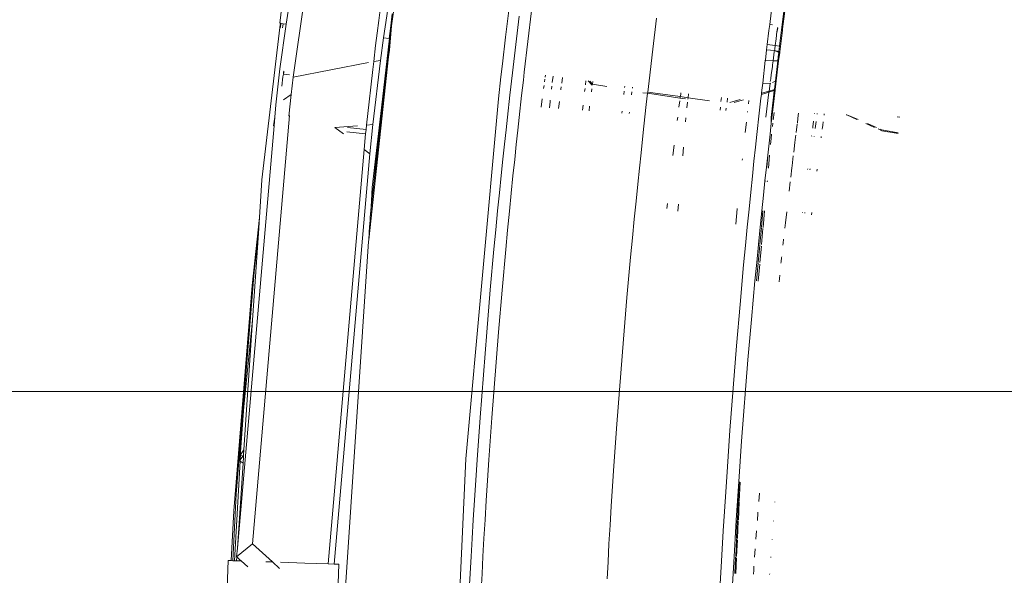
# Model space of a CAD drawing. Header units: millimetres. Extents: x 504675 to 860349, y -23215 to 63575.
# Tile 49 of 177: x 590843 to 590964, y 33113 to 33181. Entities that reach past the tile are written whole.
import ezdxf

# ---------------------------------------------------------------- set-up
doc = ezdxf.new("R2010")
doc.units = ezdxf.units.MM
doc.header["$LTSCALE"] = 10
doc.linetypes.add('LEVEL-F-OVERALL LAYOUT$0$HIDDEN', pattern=[0.375, 0.25, -0.125])
for name, color, linetype, lineweight in [('ARCH', 8, 'CONTINUOUS', 0), ('Ceiling', 35, 'CONTINUOUS', 5), ('furniture', 8, 'CONTINUOUS', 5)]:
    doc.layers.add(name, color=color, linetype=linetype, lineweight=lineweight)
doc.layers.add('LEVEL-F-OVERALL LAYOUT$0$DASH1L', color=8, linetype='LEVEL-F-OVERALL LAYOUT$0$HIDDEN')

# ---------------------------------------------------------------- blocks, each defined once
blk = doc.blocks.new('ARCH')
at = {"layer": 'LEVEL-F-OVERALL LAYOUT$0$DASH1L'}
h = blk.add_hatch(dxfattribs=at)
h.set_pattern_fill('ANGLE', color=8, scale=10, angle=352.0664)
h.set_pattern_definition([(352.0664444, (-404119.055, 373340.98), (9.6410197, 69.1814516), [50.8, -19.05]), (82.0664444, (-404119.055, 373340.98), (-69.1814516, 9.6410197), [50.8, -19.05])])
edge = h.paths.add_edge_path(flags=16)
edge.add_line((572074.71, 35847.06), (602196.9, 29528.22))
edge.add_line((602196.9, 29528.22), (599472.63, 39352))
edge.add_arc((597545.36, 38817.55), 2000, 15.49944, 89.99835)
edge.add_line((597545.42, 40817.55), (573256.11, 40817.55))
edge.add_arc((576210.34, 22394.18), 18658.72, 99.109962, 106.690333)
edge.add_line((570851.58, 40266.83), (572074.71, 35847.06))
h.paths.add_polyline_path([(583373.78, 40815.97), (583374.1, 40875.04), (586424.1, 40859.11), (586423.94, 40815.97)], flags=16)
h.paths.add_polyline_path([(600840.89, 34605.13), (600792.78, 34591.52), (599497.97, 39260.65), (599546.08, 39274.25)])
h.paths.add_polyline_path([(587210.4, 32671.78), (587194.97, 32598.38), (582692.95, 33542.79), (582708.39, 33616.18)])
edge = h.paths.add_edge_path()
edge.add_line((572071.73, 35387.89), (601863.32, 29138.4))
edge.add_arc((601986.5, 29725.62), 600, 258.15264, 375.49944)
edge.add_line((602564.68, 29885.96), (599906.27, 39472.26))
edge.add_arc((597545.36, 38817.55), 2450, 15.49944, 89.99835)
edge.add_line((597545.43, 41267.55), (573220.48, 41267.55))
edge.add_arc((576210.34, 22394.18), 19108.72, 99.001832, 106.235819)
edge.add_arc((571035.46, 40164.76), 600, 106.23582, 195.46897)
edge.add_line((570457.2, 40004.73), (571616.65, 35815.08))
edge.add_arc((572194.91, 35975.11), 600, 195.46897, 258.15264)
h.paths.add_polyline_path([(587210.4, 32671.78), (587195.41, 32600.49), (587195.43, 32600.49)])
at = {"layer": 'furniture'}
for p, q in [((590894.26, 33218.43), (590888.64, 33180.68)), ((590876.57, 33174.36), (590879.44, 33194.11)), ((590876.08, 33190.21), (590874.93, 33180.98)), ((590875.73, 33180.87), (590877.07, 33190.08)), ((590887.68, 33179.2), (590888.89, 33187.58)), ((590887.08, 33181.33), (590887.29, 33182.94)), ((590935.4, 33183.68), (590935.05, 33180.82)), ((590936.91, 33183.44), (590936.5, 33180.19)), ((590937.06, 33183.67), (590936.63, 33180.31)), ((590888.73, 33182.14), (590888.55, 33180.68)), ((590903.04, 33182.54), (590902.64, 33179.29)), ((590904.31, 33181.84), (590903.89, 33178.37)), ((590905.83, 33182.49), (590905.38, 33178.76)), ((590921.15, 33181.61), (590920.69, 33177.8)), ((590874.93, 33180.46), (590872.75, 33161.76)), ((590875.01, 33180.97), (590874.93, 33180.98)), ((590875.01, 33180.97), (590874.93, 33180.46)), ((590874.94, 33175.38), (590875.73, 33180.87)), ((590874.98, 33180.46), (590875.06, 33180.96)), ((590875.06, 33180.96), (590875.01, 33180.97)), ((590875.06, 33180.96), (590875.02, 33180.45)), ((590875.36, 33180.92), (590875.06, 33180.96)), ((590875.36, 33180.92), (590875.29, 33180.43)), ((590875.73, 33180.87), (590875.36, 33180.92)), ((590886.89, 33179.76), (590887.08, 33181.33)), ((590888.64, 33180.68), (590888.31, 33177.69)), ((590888.36, 33179.1), (590888.55, 33180.68)), ((590888.4, 33177.69), (590888.64, 33180.68)), ((590888.45, 33179.51), (590888.64, 33180.68)), ((590888.64, 33180.68), (590888.55, 33180.68)), ((590935.05, 33180.82), (590934.95, 33180.08)), ((590935.37, 33180.77), (590935.05, 33180.82)), ((590935.98, 33180.02), (590936, 33180.44)), ((590935.98, 33180.02), (590936.04, 33180.41)), ((590936.5, 33180.19), (590936.25, 33178.15)), ((590936.5, 33180.19), (590936.61, 33180.08)), ((590936.63, 33180.31), (590936.61, 33180.08)), ((590886.7, 33178.23), (590886.89, 33179.76)), ((590887.28, 33176.43), (590887.68, 33179.2)), ((590888.36, 33179.1), (590887.68, 33179.2)), ((590888.24, 33177.7), (590888.45, 33179.51)), ((590888.45, 33179.51), (590888.36, 33179.1)), ((590902.64, 33179.29), (590902.25, 33176.02)), ((590934.95, 33180.08), (590934.75, 33178.39)), ((590935.73, 33178.23), (590935.82, 33179.08)), ((590935.82, 33179.08), (590935.93, 33179.95)), ((590935.93, 33179.95), (590935.98, 33180.02)), ((590936.61, 33180.08), (590936.36, 33178.13)), ((590886.7, 33178.23), (590886.47, 33176.27)), ((590903.89, 33178.37), (590903.48, 33174.89)), ((590905.38, 33178.76), (590904.94, 33174.99)), ((590920.69, 33177.8), (590920.24, 33173.93)), ((590934.75, 33178.39), (590934.67, 33177.73)), ((590935.73, 33178.23), (590934.75, 33178.39)), ((590935.67, 33177.81), (590935.63, 33177.63)), ((590935.67, 33177.81), (590935.73, 33178.23)), ((590936.25, 33178.15), (590935.73, 33178.23)), ((590936.25, 33178.15), (590936.18, 33177.51)), ((590936.36, 33178.13), (590936.25, 33178.15)), ((590936.36, 33178.13), (590936.28, 33177.49)), ((590885.86, 33154.41), (590888.27, 33176.85)), ((590887.42, 33170.61), (590888.24, 33177.7)), ((590888.31, 33177.69), (590887.47, 33169.99)), ((590888.27, 33176.85), (590887.47, 33169.99)), ((590888.24, 33177.7), (590888.31, 33177.69)), ((590888.4, 33177.69), (590888.27, 33176.85)), ((590888.31, 33177.69), (590888.4, 33177.69)), ((590934.67, 33177.73), (590934.52, 33176.44)), ((590935.63, 33177.63), (590934.67, 33177.73)), ((590935.47, 33176.38), (590935.6, 33177.49)), ((590935.6, 33177.49), (590935.63, 33177.63)), ((590936.16, 33177.41), (590935.63, 33177.63)), ((590935.63, 33177.63), (590936.18, 33177.51)), ((590936.1, 33176.87), (590936.04, 33176.36)), ((590936.16, 33177.41), (590936.1, 33176.87)), ((590936.21, 33176.92), (590936.14, 33176.36)), ((590936.18, 33177.51), (590936.16, 33177.41)), ((590936.27, 33177.37), (590936.16, 33177.41)), ((590936.18, 33177.51), (590936.28, 33177.49)), ((590936.27, 33177.37), (590936.21, 33176.92)), ((590936.28, 33177.49), (590936.27, 33177.37)), ((590874.45, 33170.96), (590874.94, 33175.38)), ((590876.57, 33174.36), (590885.83, 33176.15)), ((590886.36, 33175.32), (590886.47, 33176.27)), ((590886.37, 33168.56), (590887.28, 33176.43)), ((590886.47, 33176.27), (590887.28, 33176.43)), ((590902.25, 33176.02), (590902.06, 33174.39)), ((590934.51, 33176.41), (590934.19, 33173.63)), ((590934.52, 33176.44), (590934.51, 33176.41)), ((590935.47, 33176.38), (590934.51, 33176.41)), ((590935.24, 33174.69), (590935.37, 33175.62)), ((590935.37, 33175.62), (590935.39, 33175.84)), ((590935.39, 33175.88), (590935.47, 33176.38)), ((590935.39, 33175.84), (590935.39, 33175.88)), ((590936.04, 33176.36), (590935.47, 33176.38)), ((590936.04, 33176.36), (590935.75, 33173.88)), ((590936.14, 33176.36), (590935.85, 33173.92)), ((590936.14, 33176.36), (590936.04, 33176.36)), ((590875.33, 33174.42), (590875.2, 33173.25)), ((590875.4, 33174.73), (590875.33, 33174.42)), ((590875.43, 33175.05), (590875.39, 33174.93)), ((590875.39, 33174.93), (590875.41, 33174.86)), ((590875.39, 33174.93), (590875.42, 33174.89)), ((590875.4, 33174.8), (590875.41, 33174.86)), ((590875.4, 33174.75), (590875.4, 33174.8)), ((590875.4, 33174.75), (590875.4, 33174.73)), ((590876.13, 33174.64), (590875.4, 33174.73)), ((590875.41, 33175.09), (590875.43, 33175.05)), ((590875.41, 33174.86), (590875.42, 33174.89)), ((590875.42, 33174.94), (590875.43, 33175.05)), ((590875.42, 33174.89), (590875.42, 33174.94)), ((590875.43, 33175.05), (590875.43, 33175.08)), ((590876.34, 33172.24), (590876.57, 33174.36)), ((590886.36, 33175.32), (590886.1, 33173.13)), ((590902.06, 33174.39), (590901.76, 33171.71)), ((590903.48, 33174.89), (590903.17, 33172.16)), ((590904.94, 33174.99), (590904.82, 33173.99)), ((590907.49, 33174.36), (590907.5, 33174.4)), ((590907.5, 33174.4), (590907.53, 33174.63)), ((590908.37, 33173.73), (590908.46, 33174.5)), ((590909.53, 33173.64), (590909.62, 33174.34)), ((590935.12, 33173.84), (590935.17, 33174.15)), ((590935.17, 33174.15), (590935.24, 33174.69)), ((590886.1, 33173.13), (590885.89, 33171.33)), ((590904.82, 33173.99), (590904.61, 33172.1)), ((590907.31, 33172.98), (590907.36, 33173.34)), ((590907.42, 33173.8), (590907.46, 33174.12)), ((590908.28, 33172.91), (590908.32, 33173.27)), ((590909.44, 33172.88), (590909.48, 33173.19)), ((590912.34, 33172.61), (590912.39, 33172.98)), ((590912.44, 33173.43), (590912.5, 33173.93)), ((590913.27, 33173.37), (590912.77, 33173.9)), ((590913.29, 33173.49), (590912.96, 33173.87)), ((590913.17, 33172.55), (590913.21, 33172.92)), ((590913.29, 33173.49), (590913.27, 33173.37)), ((590913.29, 33173.49), (590913.33, 33173.82)), ((590913.29, 33173.49), (590915.07, 33173.24)), ((590917.25, 33173.08), (590917.27, 33173.27)), ((590918.21, 33173.01), (590918.23, 33173.13)), ((590920.24, 33173.93), (590920.08, 33172.54)), ((590934.19, 33173.63), (590934.08, 33172.76)), ((590935.09, 33173.59), (590934.19, 33173.63)), ((590934.97, 33172.65), (590935.09, 33173.59)), ((590935.09, 33173.59), (590935.09, 33173.63)), ((590935.17, 33173.62), (590935.09, 33173.59)), ((590935.75, 33173.88), (590935.39, 33173.72)), ((590935.71, 33173.56), (590935.63, 33172.84)), ((590935.75, 33173.88), (590935.71, 33173.56)), ((590935.8, 33173.49), (590935.72, 33172.87)), ((590935.85, 33173.92), (590935.75, 33173.88)), ((590935.85, 33173.92), (590935.8, 33173.49)), ((590875.39, 33171.6), (590876.34, 33172.24)), ((590876.06, 33169.59), (590876.34, 33172.24)), ((590901.76, 33171.71), (590897.77, 33127.56)), ((590902.87, 33169.48), (590903.17, 33172.16)), ((590904.31, 33169.43), (590904.61, 33172.1)), ((590907.02, 33170.67), (590907.15, 33171.71)), ((590909.44, 33172.88), (590909.43, 33172.82)), ((590917.2, 33172.63), (590917.16, 33172.26)), ((590918.11, 33172.2), (590918.15, 33172.56)), ((590919.5, 33172.46), (590920.07, 33172.42)), ((590920.07, 33172.42), (590919.91, 33171)), ((590920.08, 33172.54), (590920.07, 33172.42)), ((590920.07, 33172.42), (590924.05, 33171.8)), ((590920.08, 33172.54), (590924.08, 33171.98)), ((590924.05, 33171.8), (590924.08, 33171.98)), ((590924.05, 33171.8), (590924.05, 33171.75)), ((590924.05, 33171.8), (590924.72, 33171.7)), ((590924.08, 33171.98), (590924.13, 33172.26)), ((590924.08, 33171.98), (590925.03, 33171.84)), ((590924.13, 33172.26), (590924.14, 33172.43)), ((590925.03, 33171.84), (590925.01, 33171.68)), ((590925.08, 33172.33), (590925.03, 33171.84)), ((590925.03, 33171.84), (590927.68, 33171.47)), ((590929.07, 33171.37), (590929.13, 33171.88)), ((590929.88, 33171.8), (590929.81, 33171.31)), ((590933.97, 33171.81), (590933.76, 33169.95)), ((590934.03, 33172.25), (590933.97, 33171.81)), ((590934.96, 33172.54), (590934.03, 33172.25)), ((590934.04, 33172.39), (590934.03, 33172.25)), ((590934.08, 33172.76), (590934.04, 33172.39)), ((590934.04, 33172.39), (590934.97, 33172.65)), ((590934.57, 33169.47), (590934.96, 33172.54)), ((590935.61, 33172.74), (590934.96, 33172.54)), ((590934.96, 33172.54), (590934.97, 33172.65)), ((590934.97, 33172.65), (590935.63, 33172.84)), ((590935.52, 33171.9), (590935.24, 33169.43)), ((590935.71, 33172.77), (590935.39, 33170.04)), ((590935.61, 33172.74), (590935.52, 33171.9)), ((590935.63, 33172.84), (590935.61, 33172.74)), ((590935.71, 33172.77), (590935.61, 33172.74)), ((590935.63, 33172.84), (590935.72, 33172.87)), ((590935.72, 33172.87), (590935.71, 33172.77)), ((590874.45, 33170.96), (590874.32, 33169.46)), ((590885.58, 33168.5), (590885.89, 33171.33)), ((590886.28, 33160.82), (590887.42, 33170.61)), ((590887.42, 33170.61), (590886.5, 33161.69)), ((590908.1, 33171.33), (590908.04, 33170.6)), ((590908.13, 33171.56), (590908.1, 33171.33)), ((590909.14, 33170.52), (590909.25, 33171.39)), ((590912.09, 33170.31), (590912.15, 33170.94)), ((590912.88, 33170.25), (590912.95, 33170.8)), ((590919.61, 33168.35), (590919.91, 33171)), ((590924.01, 33171.45), (590923.91, 33170.7)), ((590924.97, 33171.3), (590924.89, 33170.62)), ((590928.99, 33170.68), (590928.95, 33170.32)), ((590929.72, 33170.57), (590929.68, 33170.26)), ((590930.17, 33171.28), (590931.41, 33171.64)), ((590931.83, 33171.59), (590930.69, 33171.24)), ((590932.49, 33171.52), (590932.45, 33171.11)), ((590871.57, 33117.15), (590876.13, 33169.66)), ((590874.17, 33168.41), (590874.32, 33169.46)), ((590874.23, 33168.39), (590874.32, 33169.46)), ((590887.47, 33169.99), (590886.5, 33161.69)), ((590902.87, 33169.48), (590902.7, 33167.9)), ((590904.31, 33169.43), (590904.14, 33167.85)), ((590916.9, 33169.97), (590916.93, 33170.2)), ((590917.82, 33169.9), (590917.84, 33170.06)), ((590923.76, 33169.46), (590923.71, 33169.06)), ((590924.77, 33169.39), (590924.73, 33168.88)), ((590932.34, 33170.17), (590932.33, 33170.06)), ((590933.47, 33167.32), (590933.76, 33169.95)), ((590935.24, 33168.73), (590935.39, 33170.04)), ((590935.24, 33169.43), (590935.24, 33168.73)), ((590935.49, 33169.13), (590935.59, 33170.03)), ((590938.44, 33168.74), (590938.51, 33169.34)), ((590938.51, 33169.34), (590938.59, 33169.97)), ((590940.54, 33169.87), (590940.54, 33169.92)), ((590940.85, 33169.83), (590940.86, 33169.9)), ((590941.73, 33169.87), (590941.71, 33169.72)), ((590944.43, 33169.76), (590944.52, 33169.76)), ((590945.9, 33169.16), (590944.52, 33169.76)), ((590944.52, 33169.76), (590945.72, 33169.18)), ((590950.7, 33169.52), (590951.02, 33169.48)), ((590869.73, 33116.61), (590874.23, 33168.39)), ((590874.17, 33168.41), (590874.23, 33168.39)), ((590881.69, 33168.2), (590884.46, 33168.41)), ((590882.75, 33167.4), (590881.69, 33168.2)), ((590885.52, 33167.94), (590883.23, 33168.2)), ((590885.52, 33167.94), (590885.58, 33168.5)), ((590885.58, 33168.5), (590886.37, 33168.56)), ((590885.97, 33164.96), (590886.37, 33168.56)), ((590919.61, 33168.35), (590919.44, 33166.78)), ((590932.05, 33167.58), (590932.19, 33168.83)), ((590935.24, 33168.73), (590935.09, 33167.37)), ((590935.39, 33168.33), (590935.44, 33168.72)), ((590938.29, 33167.57), (590938.42, 33168.6)), ((590940.32, 33168.13), (590940.33, 33168.27)), ((590940.33, 33168.27), (590940.42, 33168.96)), ((590940.63, 33168.09), (590940.74, 33168.94)), ((590941.49, 33167.97), (590941.52, 33168.23)), ((590941.55, 33168.44), (590941.52, 33168.23)), ((590941.61, 33168.9), (590941.56, 33168.47)), ((590946.86, 33168.67), (590947.92, 33168.19)), ((590948.15, 33168.18), (590947.04, 33168.67)), ((590885.46, 33167.42), (590883.18, 33167.68)), ((590885.29, 33165.48), (590885.46, 33167.42)), ((590885.46, 33167.42), (590885.52, 33167.94)), ((590902.7, 33167.9), (590902.51, 33166.17)), ((590904.14, 33167.85), (590903.96, 33166.12)), ((590933.47, 33167.32), (590933.3, 33165.77)), ((590934.8, 33164.82), (590935.09, 33167.37)), ((590935.28, 33167.36), (590935.22, 33166.83)), ((590938.14, 33166.34), (590938.23, 33167.01)), ((590938.23, 33167.01), (590938.25, 33167.24)), ((590940.19, 33167.12), (590940.2, 33167.17)), ((590940.5, 33167.07), (590940.51, 33167.15)), ((590941.35, 33166.94), (590941.38, 33167.11)), ((590948.34, 33168.01), (590948.81, 33167.8)), ((590948.82, 33167.89), (590948.59, 33167.99)), ((590948.81, 33167.8), (590950.79, 33167.44)), ((590948.82, 33167.89), (590950.8, 33167.56)), ((590902.51, 33166.17), (590902.32, 33164.3)), ((590903.96, 33166.12), (590903.76, 33164.25)), ((590919.44, 33166.78), (590919.26, 33165.07)), ((590923.33, 33166.01), (590923.18, 33164.78)), ((590924.46, 33165.79), (590924.37, 33164.7)), ((590933.3, 33165.77), (590933.12, 33164.06)), ((590935.22, 33166.83), (590935.16, 33166.11)), ((590937.99, 33165.15), (590938.14, 33166.34)), ((590880.88, 33114.68), (590885.29, 33165.48)), ((590881.6, 33114.65), (590885.97, 33164.96)), ((590885.97, 33164.96), (590885.29, 33165.48)), ((590919.26, 33165.07), (590919.06, 33163.21)), ((590934.8, 33164.82), (590934.64, 33163.32)), ((590934.8, 33164.82), (590934.69, 33163.3)), ((590935.04, 33164.82), (590934.9, 33163.21)), ((590937.8, 33163.49), (590937.94, 33164.7)), ((590902.32, 33164.3), (590902.11, 33162.3)), ((590903.76, 33164.25), (590903.55, 33162.25)), ((590931.7, 33164.34), (590931.68, 33164.17)), ((590933.12, 33164.06), (590932.92, 33162.22)), ((590934.64, 33163.32), (590934.46, 33161.67)), ((590937.76, 33163.25), (590937.8, 33163.49)), ((590902.11, 33162.3), (590901.89, 33160.18)), ((590903.55, 33162.25), (590903.34, 33160.14)), ((590919.06, 33163.21), (590918.86, 33161.23)), ((590932.92, 33162.22), (590932.72, 33160.26)), ((590937.62, 33162.1), (590937.76, 33163.25)), ((590939.7, 33163.06), (590939.71, 33163.12)), ((590939.99, 33163), (590940, 33163.11)), ((590940.84, 33162.84), (590940.88, 33163.03)), ((590940.88, 33163.07), (590940.88, 33163.03)), ((590872.75, 33161.76), (590872.44, 33157.14)), ((590886.5, 33161.69), (590886.04, 33157.14)), ((590886.5, 33161.69), (590886.13, 33158.46)), ((590918.86, 33161.23), (590918.65, 33159.14)), ((590934.46, 33161.67), (590934.27, 33159.88)), ((590934.54, 33161.66), (590934.54, 33161.63)), ((590934.76, 33161.66), (590934.74, 33161.54)), ((590937.42, 33160.37), (590937.56, 33161.55)), ((590886.13, 33158.46), (590886.28, 33160.82)), ((590901.89, 33160.18), (590901.67, 33157.96)), ((590903.34, 33160.14), (590903.12, 33157.92)), ((590932.72, 33160.26), (590932.51, 33158.18)), ((590934.27, 33159.88), (590934.08, 33157.98)), ((590886.13, 33158.46), (590886.04, 33157.14)), ((590918.65, 33159.14), (590918.43, 33156.94)), ((590922.49, 33158.87), (590922.42, 33158.27)), ((590923.85, 33158.78), (590923.78, 33157.95)), ((590901.67, 33157.96), (590901.45, 33155.65)), ((590903.12, 33157.92), (590902.89, 33155.61)), ((590931.07, 33158.22), (590930.88, 33156.32)), ((590931.07, 33158.28), (590931.07, 33158.22)), ((590932.51, 33158.18), (590932.29, 33155.99)), ((590934.08, 33157.98), (590933.87, 33155.97)), ((590934.21, 33157.98), (590934.03, 33155.96)), ((590934.42, 33157.97), (590934.24, 33155.95)), ((590936.98, 33156.52), (590937.13, 33157.87)), ((590939.08, 33157.73), (590939.09, 33157.79)), ((590939.35, 33157.67), (590939.36, 33157.78)), ((590940.19, 33157.47), (590940.22, 33157.75)), ((590871.54, 33148.81), (590872.44, 33157.14)), ((590872.44, 33157.14), (590872.32, 33155.25)), ((590885.96, 33156.1), (590885.86, 33154.41)), ((590885.98, 33156.31), (590885.96, 33156.1)), ((590886.01, 33156.9), (590885.98, 33156.31)), ((590886.04, 33157.14), (590886.01, 33156.9)), ((590918.43, 33156.94), (590918.21, 33154.65)), ((590936.98, 33156.52), (590936.91, 33155.86)), ((590872.32, 33155.25), (590871.6, 33144.55)), ((590871.79, 33150.48), (590872.32, 33155.25)), ((590901.45, 33155.65), (590901.22, 33153.26)), ((590902.89, 33155.61), (590902.67, 33153.22)), ((590932.29, 33155.99), (590932.07, 33153.72)), ((590933.87, 33155.97), (590933.66, 33153.86)), ((590934.03, 33155.89), (590933.84, 33153.85)), ((590934.22, 33155.79), (590934.05, 33153.84)), ((590881.71, 33092.63), (590885.83, 33154.2)), ((590885.83, 33154.2), (590885.86, 33154.41)), ((590918.21, 33154.65), (590917.98, 33152.28)), ((590932.07, 33153.72), (590931.85, 33151.37)), ((590933.66, 33153.86), (590933.45, 33151.65)), ((590933.84, 33153.76), (590933.65, 33151.65)), ((590934.03, 33153.66), (590933.85, 33151.64)), ((590936.67, 33153.75), (590936.7, 33154.01)), ((590936.75, 33154.49), (590936.7, 33154.01)), ((590901.22, 33153.26), (590900.77, 33148.28)), ((590902.67, 33153.22), (590902.22, 33148.25)), ((590917.98, 33152.28), (590917.53, 33147.34)), ((590931.85, 33151.37), (590931.41, 33146.47)), ((590933.45, 33151.65), (590933.23, 33149.37)), ((590933.64, 33151.55), (590933.44, 33149.37)), ((590933.83, 33151.44), (590933.64, 33149.36)), ((590936.45, 33151.7), (590936.43, 33151.55)), ((590936.45, 33151.7), (590936.51, 33152.25)), ((590936.52, 33152.33), (590936.51, 33152.25)), ((590869.57, 33123.24), (590871.79, 33150.48)), ((590936.27, 33150.1), (590936.19, 33149.27)), ((590869.28, 33121.17), (590871.54, 33148.81)), ((590933.23, 33149.37), (590932.8, 33144.63)), ((590900.77, 33148.28), (590900.33, 33143.11)), ((590902.22, 33148.25), (590901.77, 33143.08)), ((590917.53, 33147.34), (590917.1, 33142.23)), ((590931.41, 33146.47), (590930.97, 33141.4)), ((590871.6, 33144.55), (590870.52, 33133.96)), ((590871.6, 33144.55), (590870.54, 33128.68)), ((590932.8, 33144.63), (590932.38, 33139.71)), ((590900.33, 33143.11), (590899.51, 33132.62)), ((590901.77, 33143.08), (590900.96, 33132.6)), ((590917.1, 33142.23), (590916.29, 33131.81)), ((590930.97, 33141.4), (590930.16, 33131.05)), ((590932.38, 33139.71), (590931.6, 33129.71)), ((590870.52, 33133.96), (590870.03, 33127.32)), ((590899.51, 33132.62), (590899.15, 33127.45)), ((590900.96, 33132.6), (590900.6, 33127.44)), ((590916.29, 33131.81), (590915.93, 33126.7)), ((590930.16, 33131.05), (590929.81, 33125.98)), ((590931.6, 33129.71), (590931.25, 33124.8)), ((590870.13, 33128.05), (590870.54, 33128.68)), ((590870.54, 33128.68), (590870.5, 33128.05)), ((590870.09, 33127.28), (590869.37, 33115.07)), ((590870.43, 33127.04), (590869.73, 33116.61)), ((590870.03, 33127.32), (590870.13, 33128.05)), ((590870.03, 33127.32), (590870.09, 33127.43)), ((590870.09, 33127.28), (590870.03, 33127.32)), ((590870.13, 33128.05), (590870.09, 33127.43)), ((590870.09, 33127.43), (590870.39, 33127.88)), ((590870.09, 33127.43), (590870.09, 33127.28)), ((590870.43, 33127.04), (590870.09, 33127.28)), ((590870.39, 33127.88), (590870.13, 33128.05)), ((590870.39, 33127.88), (590870.5, 33128.05)), ((590870.48, 33127.82), (590870.39, 33127.88)), ((590870.48, 33127.82), (590870.43, 33127.04)), ((590870.5, 33128.05), (590870.48, 33127.82)), ((590897.77, 33127.56), (590895.72, 33083.14)), ((590899.15, 33127.45), (590898.98, 33124.94)), ((590900.6, 33127.44), (590900.43, 33124.92)), ((590915.93, 33126.7), (590915.76, 33124.21)), ((590929.81, 33125.98), (590929.65, 33123.51)), ((590898.98, 33124.94), (590898.82, 33122.48)), ((590900.43, 33124.92), (590900.27, 33122.47)), ((590931.25, 33124.8), (590931.09, 33122.4)), ((590931.29, 33124.8), (590931.18, 33122.4)), ((590931.41, 33124.71), (590931.3, 33122.39)), ((590915.76, 33124.21), (590915.61, 33121.77)), ((590929.65, 33123.51), (590929.49, 33121.09)), ((590869.17, 33115.07), (590869.57, 33123.24)), ((590898.82, 33122.48), (590898.68, 33120.09)), ((590900.27, 33122.47), (590900.13, 33120.08)), ((590931.09, 33122.4), (590930.94, 33120.06)), ((590931.18, 33122.35), (590931.08, 33120.06)), ((590931.3, 33122.29), (590931.2, 33120.05)), ((590933.71, 33122.32), (590933.8, 33123.36)), ((590935.69, 33122.26), (590935.69, 33122.3)), ((590868.98, 33115.08), (590869.28, 33121.17)), ((590915.61, 33121.77), (590915.46, 33119.41)), ((590929.49, 33121.09), (590929.35, 33118.75)), ((590933.6, 33120.92), (590933.61, 33121.02)), ((590898.68, 33120.09), (590898.54, 33117.79)), ((590900.13, 33120.08), (590899.99, 33117.78)), ((590930.94, 33120.06), (590930.81, 33117.79)), ((590931.07, 33119.99), (590930.97, 33117.78)), ((590931.19, 33119.93), (590931.09, 33117.78)), ((590933.53, 33119.98), (590933.6, 33120.92)), ((590935.51, 33119.93), (590935.52, 33119.97)), ((590915.46, 33119.41), (590915.33, 33117.13)), ((590929.35, 33118.75), (590929.22, 33116.48)), ((590933.36, 33117.71), (590933.44, 33118.73)), ((590898.54, 33117.79), (590898.41, 33115.58)), ((590899.99, 33117.78), (590899.87, 33115.57)), ((590930.81, 33117.79), (590930.68, 33115.59)), ((590930.97, 33117.7), (590930.88, 33115.59)), ((590931.08, 33117.64), (590930.99, 33115.59)), ((590935.35, 33117.66), (590935.35, 33117.72)), ((590869.64, 33115.55), (590871.57, 33117.15)), ((590869.64, 33115.55), (590869.73, 33116.61)), ((590871.57, 33117.15), (590874.06, 33114.91)), ((590915.33, 33117.13), (590915.21, 33114.94)), ((590929.22, 33116.48), (590929.09, 33114.31)), ((590933.2, 33115.52), (590933.28, 33116.52)), ((590868.62, 33115.09), (590867.56, 33088.94)), ((590868.98, 33115.08), (590868.62, 33115.09)), ((590869.17, 33115.07), (590868.98, 33115.08)), ((590869.37, 33115.07), (590869.17, 33115.07)), ((590869.63, 33115.06), (590869.37, 33115.07)), ((590869.66, 33115.53), (590869.63, 33115.06)), ((590870.03, 33115.04), (590869.63, 33115.06)), ((590869.66, 33115.53), (590869.64, 33115.55)), ((590870.04, 33115.19), (590869.66, 33115.53)), ((590870.04, 33115.19), (590870.03, 33115.04)), ((590870.21, 33115.04), (590870.03, 33115.04)), ((590870.21, 33115.04), (590870.04, 33115.19)), ((590871.02, 33114.31), (590870.21, 33115.04)), ((590874.06, 33114.91), (590873.22, 33114.94)), ((590898.41, 33115.58), (590898.3, 33113.48)), ((590899.87, 33115.57), (590899.75, 33113.47)), ((590915.21, 33114.94), (590915.09, 33112.86)), ((590930.68, 33115.59), (590930.56, 33113.49)), ((590930.87, 33115.5), (590930.78, 33113.48)), ((590930.98, 33115.44), (590930.89, 33113.48)), ((590935.19, 33115.47), (590935.19, 33115.54)), ((590874.06, 33114.91), (590874.92, 33114.13)), ((590878.03, 33114.77), (590875.02, 33114.88)), ((590880.88, 33114.68), (590878.03, 33114.77)), ((590881.6, 33114.65), (590880.88, 33114.68)), ((590882.17, 33114.63), (590881.6, 33114.65)), ((590882.1, 33112.28), (590882.17, 33114.63)), ((590929.09, 33114.31), (590928.98, 33112.24)), ((590933.06, 33113.42), (590933.09, 33113.91)), ((590933.1, 33114.03), (590933.09, 33113.91)), ((590933.1, 33114.03), (590933.11, 33114.26)), ((590933.12, 33114.32), (590933.11, 33114.26)), ((590933.12, 33114.32), (590933.12, 33114.39)), ((590898.3, 33113.48), (590898.19, 33111.49)), ((590899.75, 33113.47), (590899.65, 33111.49)), ((590930.56, 33113.49), (590930.45, 33111.49)), ((590935.04, 33113.37), (590935.05, 33113.45))]:
    blk.add_line(p, q, dxfattribs=at)

msp = doc.modelspace()

# ---------------------------------------------------------------- linework, layer by layer
at = {"layer": 'Ceiling', "color": 1, "ltscale": 0.25}
msp.add_line((601156.63, 33135.83), (585154.77, 33135.83), dxfattribs=at)

# ---------------------------------------------------------------- block references
at = {"layer": 'ARCH'}
msp.add_blockref('ARCH', (0, 0), dxfattribs=at)

doc.saveas('drawing.dxf')
